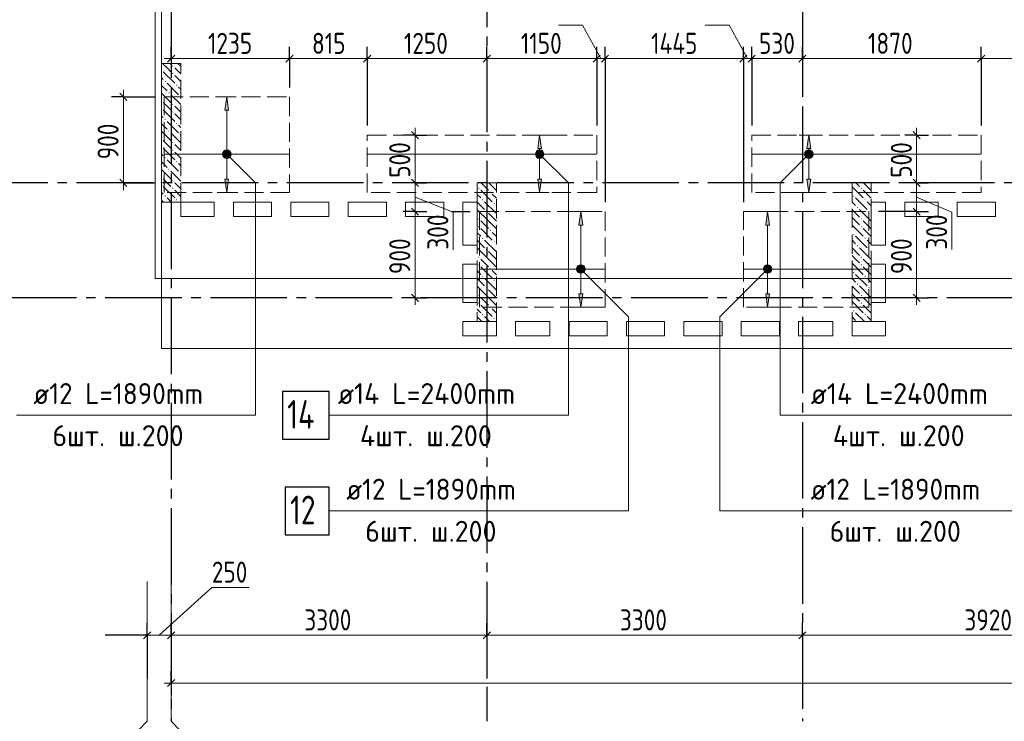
# Model space of a CAD drawing. Header units: millimetres. Extents: x 0 to 61017, y 0 to 42000.
# Tile 3 of 30: x 5616 to 15912, y 15970 to 23307. Entities that reach past the tile are written whole.
import ezdxf

# ---------------------------------------------------------------- set-up
doc = ezdxf.new("R2010")
doc.units = ezdxf.units.MM
doc.linetypes.add('______2', pattern=[270, 200, -70])
doc.linetypes.add('______5', pattern=[1100, 800, -100, 100, -100])
for name, color, linetype, lineweight in [('Standard', 7, 'Continuous', 25), ('ДОП Верх по Х', 7, 'Continuous', 25), ('ЖБ Пилон', 180, 'Continuous', 25), ('Оси', 40, '______5', 18), ('Позиционная метка номер позиции', 7, 'Continuous', 13), ('Примечания', 7, 'Continuous', 25), ('Размерная выноска', 7, 'Continuous', 13)]:
    doc.layers.add(name, color=color, linetype=linetype, lineweight=lineweight)
doc.layers.add('ЖБ Перекрытие верхний уровень', color=7, linetype='Continuous', lineweight=25, true_color=0xe0e0ff)
doc.styles.add('GOST 2.304-81', font='txt')
doc.styles.add('ISOCPEUR', font='txt')

msp = doc.modelspace()

# ---------------------------------------------------------------- hatches: boundary and pattern name
at = {"layer": 'ДОП Верх по Х', "linetype": 'Continuous', "lineweight": 13, "transparency": 33554687}
for points in [[(7801, 22360), (7781, 22500), (7761, 22360)], [(11073, 21960), (11053, 22100), (11033, 21960)], [(13887, 21960), (13867, 22100), (13847, 21960)], [(7749, 21919), (7813, 21919), (7800, 21932)], [(7749, 21919), (7800, 21932), (7762, 21932)], [(7762, 21932), (7800, 21932), (7781, 21938)], [(11021, 21919), (11086, 21919), (11072, 21932)], [(11021, 21919), (11072, 21932), (11035, 21932)], [(11035, 21932), (11072, 21932), (11053, 21938)], [(13834, 21919), (13899, 21919), (13885, 21932)], [(13834, 21919), (13885, 21932), (13848, 21932)], [(13848, 21932), (13885, 21932), (13867, 21938)], [(7743, 21900), (7818, 21900), (7813, 21919)], [(7743, 21900), (7813, 21919), (7749, 21919)], [(7749, 21881), (7818, 21900), (7743, 21900)], [(7749, 21881), (7813, 21881), (7818, 21900)], [(7762, 21868), (7813, 21881), (7749, 21881)], [(7762, 21868), (7800, 21868), (7813, 21881)], [(7800, 21868), (7762, 21868), (7781, 21862)], [(11016, 21900), (11091, 21900), (11086, 21919)], [(11016, 21900), (11086, 21919), (11021, 21919)], [(11021, 21881), (11091, 21900), (11016, 21900)], [(11021, 21881), (11086, 21881), (11091, 21900)], [(11035, 21868), (11086, 21881), (11021, 21881)], [(11035, 21868), (11072, 21868), (11086, 21881)], [(11072, 21868), (11035, 21868), (11053, 21862)], [(13829, 21900), (13904, 21900), (13899, 21919)], [(13829, 21900), (13899, 21919), (13834, 21919)], [(13834, 21881), (13904, 21900), (13829, 21900)], [(13834, 21881), (13899, 21881), (13904, 21900)], [(13848, 21868), (13899, 21881), (13834, 21881)], [(13848, 21868), (13885, 21868), (13899, 21881)], [(13885, 21868), (13848, 21868), (13867, 21862)], [(11503, 21160), (11483, 21300), (11463, 21160)], [(13457, 21160), (13437, 21300), (13417, 21160)], [(11445, 20700), (11520, 20700), (11515, 20719)], [(11445, 20700), (11515, 20719), (11451, 20719)], [(11451, 20681), (11520, 20700), (11445, 20700)], [(11451, 20719), (11515, 20719), (11502, 20732)], [(11451, 20719), (11502, 20732), (11464, 20732)], [(11451, 20681), (11515, 20681), (11520, 20700)], [(11464, 20732), (11502, 20732), (11483, 20738)], [(13400, 20700), (13475, 20700), (13469, 20719)], [(13400, 20700), (13469, 20719), (13405, 20719)], [(13405, 20681), (13475, 20700), (13400, 20700)], [(13405, 20719), (13469, 20719), (13456, 20732)], [(13405, 20719), (13456, 20732), (13418, 20732)], [(13405, 20681), (13469, 20681), (13475, 20700)], [(13418, 20732), (13456, 20732), (13437, 20738)], [(11464, 20668), (11515, 20681), (11451, 20681)], [(11464, 20668), (11502, 20668), (11515, 20681)], [(11502, 20668), (11464, 20668), (11483, 20662)], [(13418, 20668), (13469, 20681), (13405, 20681)], [(13418, 20668), (13456, 20668), (13469, 20681)], [(13456, 20668), (13418, 20668), (13437, 20662)]]:
    msp.add_hatch(color=7, dxfattribs=at).paths.add_polyline_path(points)
for points in [[(7801, 21640), (7781, 21500), (7761, 21640)], [(11073, 21640), (11053, 21500), (11033, 21640)], [(13887, 21640), (13867, 21500), (13847, 21640)], [(11503, 20440), (11483, 20300), (11463, 20440)], [(13457, 20440), (13437, 20300), (13417, 20440)]]:
    msp.add_hatch(color=7, dxfattribs=at).paths.add_polyline_path(points, flags=16)
at = {"layer": 'ЖБ Пилон', "linetype": 'Continuous', "lineweight": 18, "transparency": 33554687}
for points in [[(7100, 22787), (7103, 22783), (7100, 22780)], [(7210, 22823), (7217, 22830), (7223, 22823), (7217, 22817)], [(7130, 22663), (7137, 22670), (7143, 22663), (7137, 22657)], [(7210, 22743), (7217, 22750), (7223, 22743), (7217, 22737)], [(7170, 22543), (7177, 22550), (7183, 22543), (7177, 22537)], [(7250, 22623), (7257, 22630), (7263, 22623), (7257, 22617)], [(7100, 22467), (7103, 22463), (7100, 22460)], [(7290, 22503), (7297, 22510), (7300, 22507), (7300, 22500), (7297, 22497)], [(7100, 22387), (7103, 22383), (7100, 22380)], [(7210, 22423), (7217, 22430), (7223, 22423), (7217, 22417)], [(7210, 22343), (7217, 22350), (7223, 22343), (7217, 22337)], [(7130, 22263), (7137, 22270), (7143, 22263), (7137, 22257)], [(7170, 22143), (7177, 22150), (7183, 22143), (7177, 22137)], [(7250, 22223), (7257, 22230), (7263, 22223), (7257, 22217)], [(7100, 22067), (7103, 22063), (7100, 22060)], [(7290, 22103), (7297, 22110), (7300, 22107), (7300, 22100), (7297, 22097)], [(7100, 21987), (7103, 21983), (7100, 21980)], [(7210, 22023), (7217, 22030), (7223, 22023), (7217, 22017)], [(7210, 21943), (7217, 21950), (7223, 21943), (7217, 21937)], [(7130, 21863), (7137, 21870), (7143, 21863), (7137, 21857)], [(7250, 21823), (7257, 21830), (7263, 21823), (7257, 21817)], [(7170, 21743), (7177, 21750), (7183, 21743), (7177, 21737)], [(7100, 21667), (7103, 21663), (7100, 21660)], [(7210, 21623), (7217, 21630), (7223, 21623), (7217, 21617)], [(7290, 21703), (7297, 21710), (7300, 21707), (7300, 21700), (7297, 21697)], [(7100, 21587), (7103, 21583), (7100, 21580)], [(7210, 21543), (7217, 21550), (7223, 21543), (7217, 21537)], [(10410, 21543), (10417, 21550), (10423, 21543), (10417, 21537)], [(14410, 21543), (14417, 21550), (14423, 21543), (14417, 21537)], [(7130, 21463), (7137, 21470), (7143, 21463), (7137, 21457)], [(7250, 21423), (7257, 21430), (7263, 21423), (7257, 21417)], [(10450, 21423), (10457, 21430), (10463, 21423), (10457, 21417)], [(10530, 21503), (10537, 21510), (10543, 21503), (10537, 21497)], [(14330, 21463), (14337, 21470), (14343, 21463), (14337, 21457)], [(14450, 21423), (14457, 21430), (14463, 21423), (14457, 21417)], [(10570, 21383), (10577, 21390), (10583, 21383), (10577, 21377)], [(14370, 21343), (14377, 21350), (14383, 21343), (14377, 21337)], [(10410, 21223), (10417, 21230), (10423, 21223), (10417, 21217)], [(10490, 21303), (10497, 21310), (10503, 21303), (10497, 21297)], [(14410, 21223), (14417, 21230), (14423, 21223), (14417, 21217)], [(14490, 21303), (14497, 21310), (14503, 21303), (14497, 21297)], [(10410, 21143), (10417, 21150), (10423, 21143), (10417, 21137)], [(10530, 21103), (10537, 21110), (10543, 21103), (10537, 21097)], [(14410, 21143), (14417, 21150), (14423, 21143), (14417, 21137)], [(10450, 21023), (10457, 21030), (10463, 21023), (10457, 21017)], [(14330, 21063), (14337, 21070), (14343, 21063), (14337, 21057)], [(14450, 21023), (14457, 21030), (14463, 21023), (14457, 21017)], [(10490, 20903), (10497, 20910), (10503, 20903), (10497, 20897)], [(10570, 20983), (10577, 20990), (10583, 20983), (10577, 20977)], [(14370, 20943), (14377, 20950), (14383, 20943), (14377, 20937)], [(14490, 20903), (14497, 20910), (14503, 20903), (14497, 20897)], [(10410, 20823), (10417, 20830), (10423, 20823), (10417, 20817)], [(14410, 20823), (14417, 20830), (14423, 20823), (14417, 20817)], [(10410, 20743), (10417, 20750), (10423, 20743), (10417, 20737)], [(10530, 20703), (10537, 20710), (10543, 20703), (10537, 20697)], [(14410, 20743), (14417, 20750), (14423, 20743), (14417, 20737)], [(10450, 20623), (10457, 20630), (10463, 20623), (10457, 20617)], [(14330, 20663), (14337, 20670), (14343, 20663), (14337, 20657)], [(14450, 20623), (14457, 20630), (14463, 20623), (14457, 20617)], [(10490, 20503), (10497, 20510), (10503, 20503), (10497, 20497)], [(10570, 20583), (10577, 20590), (10583, 20583), (10577, 20577)], [(14370, 20543), (14377, 20550), (14383, 20543), (14377, 20537)], [(14490, 20503), (14497, 20510), (14503, 20503), (14497, 20497)], [(10410, 20423), (10417, 20430), (10423, 20423), (10417, 20417)], [(14410, 20423), (14417, 20430), (14423, 20423), (14417, 20417)], [(10410, 20343), (10417, 20350), (10423, 20343), (10417, 20337)], [(10530, 20303), (10537, 20310), (10543, 20303), (10537, 20297)], [(14410, 20343), (14417, 20350), (14423, 20343), (14417, 20337)], [(10450, 20223), (10457, 20230), (10463, 20223), (10457, 20217)], [(10570, 20183), (10577, 20190), (10583, 20183), (10577, 20177)], [(14330, 20263), (14337, 20270), (14343, 20263), (14337, 20257)], [(14450, 20223), (14457, 20230), (14463, 20223), (14457, 20217)]]:
    msp.add_hatch(color=7, dxfattribs=at).paths.add_polyline_path(points, flags=16)
at = {"layer": 'Позиционная метка номер позиции', "linetype": 'Continuous', "lineweight": 13, "transparency": 33554687}
for points in [[(7738, 21911), (7770, 21943), (7749, 21932)], [(7770, 21943), (7738, 21911), (7738, 21889)], [(7770, 21943), (7738, 21889), (7792, 21943)], [(7792, 21943), (7738, 21889), (7749, 21868)], [(7792, 21943), (7749, 21868), (7813, 21932)], [(7813, 21932), (7749, 21868), (7770, 21857)], [(7813, 21932), (7770, 21857), (7824, 21911)], [(11010, 21911), (11042, 21943), (11022, 21932)], [(11042, 21943), (11010, 21911), (11010, 21889)], [(11042, 21943), (11010, 21889), (11065, 21943)], [(11065, 21943), (11010, 21889), (11022, 21868)], [(11065, 21943), (11022, 21868), (11085, 21932)], [(11085, 21932), (11022, 21868), (11042, 21857)], [(11085, 21932), (11042, 21857), (11097, 21911)], [(13898, 21868), (13835, 21932), (13823, 21911)], [(13910, 21889), (13855, 21943), (13835, 21932)], [(13910, 21889), (13835, 21932), (13898, 21868)], [(13910, 21911), (13878, 21943), (13855, 21943)], [(13910, 21911), (13855, 21943), (13910, 21889)], [(13878, 21943), (13910, 21911), (13898, 21932)], [(7824, 21911), (7770, 21857), (7792, 21857)], [(7824, 21911), (7792, 21857), (7824, 21889)], [(7824, 21889), (7792, 21857), (7813, 21868)], [(11097, 21911), (11042, 21857), (11065, 21857)], [(11097, 21911), (11065, 21857), (11097, 21889)], [(11097, 21889), (11065, 21857), (11085, 21868)], [(13898, 21868), (13823, 21911), (13878, 21857)], [(13878, 21857), (13823, 21911), (13823, 21889)], [(13878, 21857), (13823, 21889), (13855, 21857)], [(13855, 21857), (13823, 21889), (13835, 21868)], [(11439, 20711), (11471, 20743), (11451, 20732)], [(11471, 20743), (11439, 20711), (11439, 20689)], [(11471, 20743), (11439, 20689), (11494, 20743)], [(11494, 20743), (11439, 20689), (11451, 20668)], [(11494, 20743), (11451, 20668), (11515, 20732)], [(11515, 20732), (11451, 20668), (11471, 20657)], [(11515, 20732), (11471, 20657), (11526, 20711)], [(11526, 20711), (11471, 20657), (11494, 20657)], [(11526, 20711), (11494, 20657), (11526, 20689)], [(13469, 20668), (13405, 20732), (13394, 20711)], [(13469, 20668), (13394, 20711), (13449, 20657)], [(13449, 20657), (13394, 20711), (13394, 20689)], [(13481, 20689), (13426, 20743), (13405, 20732)], [(13481, 20689), (13405, 20732), (13469, 20668)], [(13481, 20711), (13449, 20743), (13426, 20743)], [(13481, 20711), (13426, 20743), (13481, 20689)], [(13449, 20743), (13481, 20711), (13469, 20732)], [(11526, 20689), (11494, 20657), (11515, 20668)], [(13449, 20657), (13394, 20689), (13426, 20657)], [(13426, 20657), (13394, 20689), (13405, 20668)]]:
    msp.add_hatch(color=7, dxfattribs=at).paths.add_polyline_path(points)

# ---------------------------------------------------------------- linework, layer by layer
at = {"layer": 'Standard', "color": 7, "linetype": 'Continuous', "lineweight": 13, "transparency": 33554687}
for p, q in [((11500, 23250), (11250, 23250)), ((11693, 22900), (11500, 23250)), ((13033, 23250), (12783, 23250)), ((13226, 22900), (13033, 23250)), ((7200, 22900), (7125, 22900)), ((7200, 22900), (8437, 22900)), ((8437, 22900), (9250, 22900)), ((9250, 22900), (10500, 22900)), ((10500, 22900), (11650, 22900)), ((11650, 22900), (11737, 22900)), ((11737, 22900), (13183, 22900)), ((13183, 22900), (13270, 22900)), ((13270, 22900), (13800, 22900)), ((13800, 22900), (15670, 22900)), ((15670, 22900), (16520, 22900)), ((6700, 22500), (6700, 22575)), ((9750, 22100), (9750, 22175)), ((14995, 22100), (14995, 22175)), ((9750, 22100), (9750, 21600)), ((14995, 22100), (14995, 21600)), ((6700, 21600), (6700, 21525)), ((9750, 21450), (10148, 21293)), ((14995, 21450), (15364, 21294)), ((9750, 21300), (9750, 20400)), ((10148, 21293), (10148, 20902)), ((14995, 21300), (14995, 20400)), ((15364, 21294), (15364, 20903)), ((9750, 20400), (9750, 20325)), ((14995, 20400), (14995, 20325)), ((6950, 15970), (6950, 17432)), ((7200, 15970), (7200, 17432)), ((7075, 16870), (7625, 17370)), ((7625, 17370), (8016, 17370)), ((6950, 16870), (6875, 16870)), ((6950, 16870), (7200, 16870)), ((7200, 16870), (10500, 16870)), ((10500, 16870), (13800, 16870)), ((13800, 16870), (17720, 16870)), ((7200, 16370), (7125, 16370)), ((49280, 16370), (7200, 16370)), ((6950, 15970), (6862, 15882)), ((7200, 15970), (7288, 15882))]:
    msp.add_line(p, q, dxfattribs=at)
at = {"layer": 'Standard', "color": 251, "linetype": 'Continuous', "lineweight": -3, "true_color": 0x656565, "transparency": 33554687}
for p, q in [((7200, 22900), (7200, 23025)), ((8437, 22900), (8437, 23025)), ((9250, 22900), (9250, 23025)), ((10500, 22900), (10500, 23025)), ((11650, 22900), (11650, 23025)), ((11737, 22900), (11737, 23025)), ((13183, 22900), (13183, 23025)), ((13270, 22900), (13270, 23025)), ((13800, 22900), (13800, 23025)), ((15670, 22900), (15670, 23025)), ((7200, 22900), (7200, 22775)), ((7200, 22900), (7200, 22900)), ((8437, 22900), (8437, 22775)), ((8437, 22900), (8437, 22600)), ((9250, 22900), (9250, 22775)), ((9250, 22900), (9250, 22200)), ((10500, 22900), (10500, 22775)), ((10500, 22900), (10500, 22570)), ((11650, 22900), (11650, 22775)), ((11650, 22900), (11650, 22200)), ((11737, 22900), (11737, 22775)), ((11737, 22900), (11737, 21400)), ((13183, 22900), (13183, 22775)), ((13183, 22900), (13183, 21400)), ((13270, 22900), (13270, 22775)), ((13270, 22900), (13270, 22200)), ((13800, 22900), (13800, 22775)), ((13800, 22900), (13800, 22557)), ((15670, 22900), (15670, 22775)), ((15670, 22900), (15670, 22200)), ((6700, 22500), (6575, 22500)), ((6700, 22500), (6825, 22500)), ((6700, 22500), (7025, 22500)), ((9750, 22100), (9625, 22100)), ((9750, 22100), (9875, 22100)), ((9750, 22100), (9750, 22100)), ((14995, 22100), (14870, 22100)), ((14995, 22100), (15120, 22100)), ((14995, 22100), (14995, 22100)), ((6700, 21600), (6575, 21600)), ((6700, 21600), (6825, 21600)), ((6700, 21600), (7025, 21600)), ((9750, 21600), (9625, 21600)), ((9750, 21600), (9875, 21600)), ((9750, 21600), (9750, 21600)), ((14995, 21600), (14870, 21600)), ((14995, 21600), (15120, 21600)), ((14995, 21600), (14995, 21600)), ((9750, 21300), (9625, 21300)), ((9750, 21300), (9875, 21300)), ((9750, 21300), (9846, 21300)), ((10131, 21300), (10325, 21300)), ((14995, 21300), (14870, 21300)), ((14995, 21300), (15120, 21300)), ((9750, 20400), (9625, 20400)), ((9750, 20400), (9875, 20400)), ((9750, 20400), (9750, 20400)), ((14995, 20400), (14870, 20400)), ((14995, 20400), (15120, 20400)), ((14995, 20400), (14995, 20400)), ((6950, 16870), (6950, 16995)), ((7200, 16870), (7200, 16995)), ((10500, 16870), (10500, 16995)), ((13800, 16870), (13800, 16995)), ((6950, 16870), (6950, 16745)), ((6950, 16870), (6950, 16418)), ((7200, 16870), (7200, 16745)), ((7200, 16870), (7200, 16418)), ((10500, 16870), (10500, 16745)), ((10500, 16870), (10500, 16418)), ((13800, 16870), (13800, 16745)), ((13800, 16870), (13800, 16418)), ((7200, 16370), (7200, 16495)), ((7200, 16370), (7200, 16245)), ((7200, 16370), (7200, 16370))]:
    msp.add_line(p, q, dxfattribs=at)
at = {"layer": 'Standard', "color": 7, "linetype": 'Continuous', "lineweight": 25, "transparency": 33554687}
for p, q in [((7162, 22862), (7238, 22938)), ((8399, 22862), (8474, 22938)), ((9212, 22862), (9287, 22938)), ((10462, 22862), (10538, 22938)), ((11612, 22862), (11687, 22938)), ((11699, 22862), (11774, 22938)), ((13145, 22862), (13220, 22938)), ((13233, 22862), (13307, 22938)), ((13762, 22862), (13838, 22938)), ((15633, 22862), (15707, 22938)), ((6662, 22538), (6738, 22462)), ((9712, 22138), (9787, 22062)), ((14957, 22138), (15033, 22062)), ((6662, 21638), (6738, 21562)), ((9712, 21638), (9787, 21562)), ((14957, 21638), (15033, 21562)), ((9712, 21338), (9787, 21262)), ((14957, 21338), (15033, 21262)), ((9712, 20438), (9787, 20362)), ((14957, 20438), (15033, 20362)), ((6912, 16833), (6987, 16907)), ((7162, 16833), (7238, 16907)), ((10462, 16833), (10538, 16907)), ((13762, 16833), (13838, 16907)), ((7238, 16407), (7162, 16333))]:
    msp.add_line(p, q, dxfattribs=at)
at = {"layer": 'Standard', "color": 254, "linetype": 'Continuous', "lineweight": 18, "true_color": 0xc4c4ff, "transparency": 33554687}
msp.add_lwpolyline([(7031, 20600), (49449, 20600), (49449, 38400), (7031, 38400), (7031, 20600)], dxfattribs=at)
at = {"layer": 'Standard', "color": 7, "linetype": 'Continuous', "lineweight": 13, "transparency": 33554687}
for points in [[(6700, 22500), (6700, 21752), (6700, 21752), (6700, 21600)], [(9750, 21600), (9750, 21561), (9750, 21561), (9750, 21471), (9750, 21471), (9750, 21300)], [(14995, 21600), (14995, 21562), (14995, 21562), (14995, 21465), (14995, 21465), (14995, 21300)]]:
    msp.add_lwpolyline(points, dxfattribs=at)
at = {"layer": 'Standard', "color": 251, "linetype": 'Continuous', "lineweight": -3, "true_color": 0x656565, "transparency": 33554687}
msp.add_lwpolyline([(14995, 21300), (14978, 21300), (14978, 21300), (14595, 21300)], dxfattribs=at)
at = {"layer": 'ДОП Верх по Х', "color": 251, "linetype": 'Continuous', "lineweight": 13, "true_color": 0x494949, "transparency": 33554687}
for p, q in [((7781, 22500), (7681, 22500)), ((7781, 22500), (7761, 22360)), ((7801, 22360), (7781, 22500)), ((7781, 22500), (7881, 22500)), ((7781, 22500), (7781, 22500)), ((7761, 22360), (7801, 22360)), ((7781, 21930), (7781, 22360)), ((11053, 22100), (10953, 22100)), ((11053, 22100), (11033, 21960)), ((11073, 21960), (11053, 22100)), ((11053, 22100), (11153, 22100)), ((11053, 22100), (11053, 22100)), ((13867, 22100), (13767, 22100)), ((13867, 22100), (13847, 21960)), ((13887, 21960), (13867, 22100)), ((13867, 22100), (13967, 22100)), ((13867, 22100), (13867, 22100)), ((11033, 21960), (11073, 21960)), ((11053, 21930), (11053, 21960)), ((13847, 21960), (13887, 21960)), ((13867, 21930), (13867, 21960)), ((7743, 21900), (7743, 21900)), ((7781, 21640), (7781, 21870)), ((7818, 21900), (7818, 21900)), ((11016, 21900), (11016, 21900)), ((11053, 21640), (11053, 21870)), ((11091, 21900), (11091, 21900)), ((13829, 21900), (13829, 21900)), ((13867, 21640), (13867, 21870)), ((13904, 21900), (13904, 21900)), ((7781, 21500), (7761, 21640)), ((7761, 21640), (7801, 21640)), ((7801, 21640), (7781, 21500)), ((11053, 21500), (11033, 21640)), ((11033, 21640), (11073, 21640)), ((11073, 21640), (11053, 21500)), ((13867, 21500), (13847, 21640)), ((13847, 21640), (13887, 21640)), ((13887, 21640), (13867, 21500)), ((7781, 21500), (7681, 21500)), ((7781, 21500), (7881, 21500)), ((7781, 21500), (7781, 21500)), ((11053, 21500), (10953, 21500)), ((11053, 21500), (11153, 21500)), ((11053, 21500), (11053, 21500)), ((13867, 21500), (13767, 21500)), ((13867, 21500), (13967, 21500)), ((13867, 21500), (13867, 21500)), ((11483, 21300), (11383, 21300)), ((11483, 21300), (11463, 21160)), ((11503, 21160), (11483, 21300)), ((11483, 21300), (11583, 21300)), ((11483, 21300), (11483, 21300)), ((13437, 21300), (13337, 21300)), ((13437, 21300), (13417, 21160)), ((13457, 21160), (13437, 21300)), ((13437, 21300), (13537, 21300)), ((13437, 21300), (13437, 21300)), ((11463, 21160), (11503, 21160)), ((11483, 20730), (11483, 21160)), ((13417, 21160), (13457, 21160)), ((13437, 20730), (13437, 21160)), ((11445, 20700), (11445, 20700)), ((11520, 20700), (11520, 20700)), ((13400, 20700), (13400, 20700)), ((13475, 20700), (13475, 20700)), ((11483, 20440), (11483, 20670)), ((13437, 20440), (13437, 20670)), ((11483, 20300), (11463, 20440)), ((11463, 20440), (11503, 20440)), ((11503, 20440), (11483, 20300)), ((13437, 20300), (13417, 20440)), ((13417, 20440), (13457, 20440)), ((13457, 20440), (13437, 20300)), ((11483, 20300), (11383, 20300)), ((11483, 20300), (11583, 20300)), ((11483, 20300), (11483, 20300)), ((13437, 20300), (13337, 20300)), ((13437, 20300), (13537, 20300)), ((13437, 20300), (13437, 20300))]:
    msp.add_line(p, q, dxfattribs=at)
at = {"layer": 'ДОП Верх по Х', "color": 7, "linetype": 'Continuous', "lineweight": 18, "transparency": 33554687}
for p, q in [((8431, 21900), (7131, 21900)), ((11643, 21900), (9257, 21900)), ((13277, 21900), (15663, 21900)), ((11731, 20700), (10431, 20700)), ((13189, 20700), (14489, 20700))]:
    msp.add_line(p, q, dxfattribs=at)
at = {"layer": 'ДОП Верх по Х', "color": 7, "linetype": 'Continuous', "lineweight": 13, "transparency": 33554687}
for p, q in [((5739, 19170), (7781, 19170)), ((8923, 19170), (11053, 19170)), ((13867, 19170), (15997, 19170)), ((9011, 18170), (11053, 18170)), ((13867, 18170), (15909, 18170))]:
    msp.add_line(p, q, dxfattribs=at)
at = {"layer": 'ДОП Верх по Х', "color": 7, "linetype": 'Continuous', "lineweight": 25, "transparency": 33554687}
for points in [[(8363, 18920), (8853, 18920), (8853, 19420), (8363, 19420), (8363, 18920)], [(8393, 17920), (8853, 17920), (8853, 18420), (8393, 18420), (8393, 17920)]]:
    msp.add_lwpolyline(points, dxfattribs=at)
at = {"layer": 'ДОП Верх по Х', "color": 251, "linetype": 'Continuous', "lineweight": 13, "true_color": 0x494949, "transparency": 33554687}
for centre in [(7781, 21900), (11053, 21900), (13867, 21900), (11483, 20700), (13437, 20700)]:
    msp.add_circle(centre, 37.5, dxfattribs=at)
at = {"layer": 'ЖБ Перекрытие верхний уровень', "color": 7, "linetype": 'Continuous', "lineweight": 18, "transparency": 33554687}
for p, q in [((7100, 34500), (7100, 19870)), ((7300, 21250), (7300, 21400)), ((7300, 21400), (7650, 21400)), ((7650, 21400), (7650, 21250)), ((7850, 21250), (7850, 21400)), ((7850, 21400), (8250, 21400)), ((8250, 21400), (8250, 21250)), ((8450, 21400), (8850, 21400)), ((8450, 21250), (8450, 21400)), ((8850, 21400), (8850, 21250)), ((9050, 21250), (9050, 21400)), ((9050, 21400), (9450, 21400)), ((9450, 21400), (9450, 21250)), ((9650, 21250), (9650, 21400)), ((9650, 21400), (10050, 21400)), ((10050, 21400), (10050, 21250)), ((10250, 20950), (10250, 21400)), ((10250, 21400), (10400, 21400)), ((10400, 21400), (10400, 20950)), ((14520, 20950), (14520, 21400)), ((14520, 21400), (14670, 21400)), ((14670, 21400), (14670, 20950)), ((14870, 21400), (15220, 21400)), ((14870, 21250), (14870, 21400)), ((15220, 21400), (15220, 21250)), ((15420, 21250), (15420, 21400)), ((15420, 21400), (15820, 21400)), ((15820, 21400), (15820, 21250)), ((7650, 21250), (7300, 21250)), ((8250, 21250), (7850, 21250)), ((8850, 21250), (8450, 21250)), ((9450, 21250), (9050, 21250)), ((10050, 21250), (9650, 21250)), ((15220, 21250), (14870, 21250)), ((15820, 21250), (15420, 21250)), ((10400, 20950), (10250, 20950)), ((14670, 20950), (14520, 20950)), ((10250, 20350), (10250, 20750)), ((10250, 20750), (10400, 20750)), ((10400, 20750), (10400, 20350)), ((14520, 20350), (14520, 20750)), ((14520, 20750), (14670, 20750)), ((14670, 20750), (14670, 20350)), ((10400, 20350), (10250, 20350)), ((14670, 20350), (14520, 20350)), ((10250, 20000), (10250, 20150)), ((10250, 20150), (10600, 20150)), ((10600, 20150), (10600, 20000)), ((10800, 20150), (11160, 20150)), ((10800, 20000), (10800, 20150)), ((11160, 20150), (11160, 20000)), ((11360, 20000), (11360, 20150)), ((11360, 20150), (11760, 20150)), ((11760, 20150), (11760, 20000)), ((11960, 20000), (11960, 20150)), ((11960, 20150), (12360, 20150)), ((12360, 20150), (12360, 20000)), ((12560, 20000), (12560, 20150)), ((12560, 20150), (12960, 20150)), ((12960, 20150), (12960, 20000)), ((13160, 20000), (13160, 20150)), ((13160, 20150), (13560, 20150)), ((13560, 20150), (13560, 20000)), ((13760, 20000), (13760, 20150)), ((13760, 20150), (14120, 20150)), ((14120, 20150), (14120, 20000)), ((14320, 20000), (14320, 20150)), ((14320, 20150), (14670, 20150)), ((14670, 20150), (14670, 20000)), ((10600, 20000), (10250, 20000)), ((11160, 20000), (10800, 20000)), ((11760, 20000), (11360, 20000)), ((12360, 20000), (11960, 20000)), ((12960, 20000), (12560, 20000)), ((13560, 20000), (13160, 20000)), ((14120, 20000), (13760, 20000)), ((14670, 20000), (14320, 20000)), ((7100, 19870), (28240, 19870))]:
    msp.add_line(p, q, dxfattribs=at)
at = {"layer": 'ЖБ Пилон', "color": 253, "linetype": '______2', "lineweight": 13, "true_color": 0xa0a0a0, "transparency": 33554687}
for p, q in [((7100, 22850), (7100, 21400)), ((7300, 22850), (7100, 22850)), ((7300, 21400), (7300, 22850)), ((10400, 21600), (10400, 20150)), ((10600, 21600), (10400, 21600)), ((10600, 20150), (10600, 21600)), ((14320, 21600), (14320, 20150)), ((14520, 21600), (14320, 21600)), ((14520, 20150), (14520, 21600)), ((7100, 21400), (7300, 21400)), ((10400, 20150), (10600, 20150)), ((14320, 20150), (14520, 20150))]:
    msp.add_line(p, q, dxfattribs=at)
at = {"layer": 'ЖБ Пилон', "color": 9, "linetype": 'Continuous', "lineweight": 18, "true_color": 0xc7c7c7, "transparency": 33554687}
for p, q in [((7157, 22803), (7117, 22843)), ((7117, 22763), (7237, 22643)), ((7197, 22763), (7157, 22803)), ((7190, 22850), (7197, 22843)), ((7237, 22803), (7300, 22740)), ((7300, 22820), (7270, 22850)), ((7100, 22700), (7117, 22683)), ((7237, 22723), (7300, 22660)), ((7100, 22620), (7157, 22563)), ((7157, 22643), (7277, 22523)), ((7300, 22580), (7277, 22603)), ((7100, 22540), (7197, 22443)), ((7300, 22420), (7197, 22523)), ((7157, 22403), (7117, 22443)), ((7117, 22363), (7237, 22243)), ((7197, 22363), (7157, 22403)), ((7237, 22403), (7300, 22340)), ((7100, 22300), (7117, 22283)), ((7157, 22243), (7277, 22123)), ((7237, 22323), (7300, 22260)), ((7100, 22220), (7157, 22163)), ((7100, 22140), (7197, 22043)), ((7300, 22180), (7277, 22203)), ((7157, 22003), (7117, 22043)), ((7300, 22020), (7197, 22123)), ((7117, 21963), (7237, 21843)), ((7197, 21963), (7157, 22003)), ((7237, 22003), (7300, 21940)), ((7100, 21900), (7117, 21883)), ((7157, 21843), (7277, 21723)), ((7237, 21923), (7300, 21860)), ((7100, 21820), (7157, 21763)), ((7100, 21740), (7197, 21643)), ((7300, 21780), (7277, 21803)), ((7157, 21603), (7117, 21643)), ((7300, 21620), (7197, 21723)), ((7117, 21563), (7237, 21443)), ((7197, 21563), (7157, 21603)), ((7237, 21603), (7300, 21540)), ((7237, 21523), (7300, 21460)), ((10437, 21523), (10557, 21403)), ((10440, 21600), (10517, 21523)), ((10520, 21600), (10597, 21523)), ((14320, 21560), (14437, 21443)), ((14397, 21563), (14360, 21600)), ((14437, 21523), (14520, 21440)), ((14440, 21600), (14517, 21523)), ((7100, 21500), (7117, 21483)), ((7100, 21420), (7120, 21400)), ((7157, 21443), (7200, 21400)), ((10400, 21480), (10437, 21443)), ((10597, 21443), (10557, 21483)), ((10600, 21440), (10597, 21443)), ((14357, 21443), (14477, 21323)), ((7280, 21400), (7277, 21403)), ((10400, 21400), (10477, 21323)), ((10517, 21203), (10400, 21320)), ((10597, 21283), (10477, 21403)), ((10597, 21363), (10600, 21360)), ((14320, 21400), (14357, 21363)), ((14320, 21320), (14397, 21243)), ((14517, 21203), (14397, 21323)), ((14520, 21360), (14477, 21403)), ((10517, 21283), (10597, 21203)), ((10597, 21283), (10600, 21280)), ((14357, 21203), (14320, 21240)), ((14517, 21283), (14520, 21280)), ((10437, 21203), (10517, 21123)), ((10437, 21123), (10557, 21003)), ((10517, 21203), (10597, 21123)), ((10597, 21203), (10600, 21200)), ((14320, 21160), (14437, 21043)), ((14397, 21163), (14357, 21203)), ((14437, 21203), (14517, 21123)), ((14437, 21123), (14520, 21040)), ((14517, 21203), (14520, 21200)), ((10400, 21080), (10437, 21043)), ((10597, 20883), (10477, 21003)), ((10597, 21043), (10557, 21083)), ((10600, 21040), (10597, 21043)), ((14357, 21043), (14477, 20923)), ((14520, 20960), (14477, 21003)), ((10400, 21000), (10477, 20923)), ((10517, 20803), (10400, 20920)), ((10597, 20963), (10600, 20960)), ((14320, 21000), (14357, 20963)), ((14320, 20920), (14397, 20843)), ((14517, 20803), (14397, 20923)), ((10437, 20803), (10517, 20723)), ((10517, 20883), (10597, 20803)), ((10517, 20803), (10597, 20723)), ((10597, 20883), (10600, 20880)), ((10597, 20803), (10600, 20800)), ((14357, 20803), (14320, 20840)), ((14397, 20763), (14357, 20803)), ((14437, 20803), (14517, 20723)), ((14517, 20883), (14520, 20880)), ((14517, 20803), (14520, 20800)), ((10437, 20723), (10557, 20603)), ((14320, 20760), (14437, 20643)), ((14437, 20723), (14520, 20640)), ((10400, 20680), (10437, 20643)), ((10400, 20600), (10477, 20523)), ((10597, 20483), (10477, 20603)), ((10597, 20643), (10557, 20683)), ((10600, 20640), (10597, 20643)), ((14320, 20600), (14357, 20563)), ((14357, 20643), (14477, 20523)), ((14520, 20560), (14477, 20603)), ((10517, 20403), (10400, 20520)), ((10597, 20563), (10600, 20560)), ((14320, 20520), (14397, 20443)), ((14517, 20403), (14397, 20523)), ((10437, 20403), (10517, 20323)), ((10517, 20483), (10597, 20403)), ((10517, 20403), (10597, 20323)), ((10597, 20483), (10600, 20480)), ((10597, 20403), (10600, 20400)), ((14357, 20403), (14320, 20440)), ((14397, 20363), (14357, 20403)), ((14437, 20403), (14517, 20323)), ((14517, 20483), (14520, 20480)), ((14517, 20403), (14520, 20400)), ((10437, 20323), (10557, 20203)), ((10597, 20243), (10557, 20283)), ((14320, 20360), (14437, 20243)), ((14437, 20323), (14520, 20240)), ((10400, 20280), (10437, 20243)), ((10400, 20200), (10450, 20150)), ((10530, 20150), (10477, 20203)), ((10600, 20240), (10597, 20243)), ((14320, 20200), (14357, 20163)), ((14357, 20243), (14450, 20150)), ((14520, 20160), (14477, 20203)), ((10597, 20163), (10600, 20160))]:
    msp.add_line(p, q, dxfattribs=at)
at = {"layer": 'Оси', "color": 8, "linetype": '______5', "lineweight": -3, "transparency": 33554687}
for p, q in [((13800, 40000), (13800, 15970)), ((7200, 35800), (7200, 15970)), ((10500, 35030), (10500, 15970)), ((49910, 21600), (3600, 21600)), ((50210, 20400), (3600, 20400)), ((10574, 16456), (10574, 16456))]:
    msp.add_line(p, q, dxfattribs=at)
at = {"layer": 'Позиционная метка номер позиции', "color": 7, "linetype": 'Continuous', "lineweight": 13, "transparency": 33554687}
for p, q in [((7749, 21932), (7749, 21932)), ((7813, 21932), (7813, 21932)), ((11022, 21932), (11022, 21932)), ((11085, 21932), (11085, 21932)), ((13835, 21932), (13835, 21932)), ((13898, 21932), (13898, 21932)), ((7749, 21868), (7749, 21868)), ((7813, 21868), (7813, 21868)), ((11022, 21868), (11022, 21868)), ((11085, 21868), (11085, 21868)), ((13835, 21868), (13835, 21868)), ((13898, 21868), (13898, 21868)), ((11451, 20732), (11451, 20732)), ((11515, 20732), (11515, 20732)), ((13405, 20732), (13405, 20732)), ((13469, 20732), (13469, 20732)), ((11451, 20668), (11451, 20668)), ((11515, 20668), (11515, 20668)), ((13405, 20668), (13405, 20668)), ((13469, 20668), (13469, 20668))]:
    msp.add_line(p, q, dxfattribs=at)
for points in [[(7781, 21900), (8081, 21600), (8081, 19170), (5581, 19170)], [(11053, 21900), (11353, 21600), (11353, 19170), (8853, 19170)], [(13867, 21900), (13567, 21600), (13567, 19170), (16067, 19170)], [(11483, 20700), (11983, 20200), (11983, 18170), (8853, 18170)], [(13437, 20700), (12937, 20200), (12937, 18170), (16067, 18170)]]:
    msp.add_lwpolyline(points, dxfattribs=at)
for centre in [(7781, 21900), (11053, 21900), (13867, 21900), (11483, 20700), (13437, 20700)]:
    msp.add_circle(centre, 45, dxfattribs=at)
at = {"layer": 'Примечания', "color": 7, "linetype": '______2', "lineweight": 18, "transparency": 33554687}
for p, q in [((7125, 22500), (8437, 22500)), ((7125, 21500), (7125, 22500)), ((8437, 22500), (8437, 21500)), ((9250, 22100), (11650, 22100)), ((9250, 21500), (9250, 22100)), ((11650, 22100), (11650, 21500)), ((13270, 22100), (15670, 22100)), ((13270, 21500), (13270, 22100)), ((15670, 22100), (15670, 21500)), ((8437, 21500), (7125, 21500)), ((11650, 21500), (9250, 21500)), ((15670, 21500), (13270, 21500)), ((10425, 21300), (11737, 21300)), ((10425, 20300), (10425, 21300)), ((11737, 21300), (11737, 20300)), ((13183, 21300), (14495, 21300)), ((13183, 20300), (13183, 21300)), ((14495, 21300), (14495, 20300)), ((11737, 20300), (10425, 20300)), ((14495, 20300), (13183, 20300))]:
    msp.add_line(p, q, dxfattribs=at)
at = {"layer": 'Размерная выноска', "color": 7, "linetype": 'Continuous', "lineweight": 25, "transparency": 33554687}
msp.add_line((6950, 16870), (6510, 16870), dxfattribs=at)

# ---------------------------------------------------------------- texts
at = {"layer": 'Standard', "color": 7, "linetype": 'Continuous', "lineweight": 25, "transparency": 33554687, "char_height": 220, "attachment_point": 7, "style": 'GOST 2.304-81'}
for s, insert, width in [('1235', (7584, 22950), 594.59), ('815', (8672, 22950), 469.51), ('1250', (9633, 22950), 610.16), ('1150', (10856, 22950), 563.27), ('1445', (12218, 22950), 610.17), ('530', (13347, 22950), 500.83), ('1870', (14485, 22950), 625.74), ('250', (7625, 17420), 516.4), ('3300', (8592, 16920), 641.46), ('3300', (11892, 16920), 641.46), ('3920', (15494, 16920), 657.06)]:
    msp.add_mtext(s, dxfattribs=dict(at, insert=insert, width=width))
at = {"layer": 'Standard', "color": 7, "linetype": 'Continuous', "lineweight": 25, "transparency": 33554687, "char_height": 220, "attachment_point": 7, "rotation": 90, "style": 'GOST 2.304-81'}
for s, insert, width in [('900', (6650, 21847), 531.97), ('500', (9700, 21654), 516.4), ('500', (14945, 21654), 516.4), ('300', (10098, 20902), 516.4), ('300', (15314, 20903), 516.4), ('900', (9700, 20647), 531.97), ('900', (14945, 20647), 531.97)]:
    msp.add_mtext(s, dxfattribs=dict(at, insert=insert, width=width))
at = {"layer": 'ДОП Верх по Х', "color": 7, "linetype": 'Continuous', "lineweight": 13, "transparency": 33554687, "attachment_point": 7, "style": 'ISOCPEUR'}
for s, insert, char_height, width in [('\\W0.94;ø12 L=1890mm ', (5759, 19287), 220, 2104.38), ('\\W0.96;ø14 L=2400mm ', (8943, 19287), 220, 2194.71), ('\\W0.96;ø14 L=2400mm ', (13887, 19287), 220, 2194.7), ('\\W0.76;14', (8413, 19030), 300, 504.56), ('\\W0.97;6шт. ш.200 ', (5957, 18847), 220, 1712.33), ('\\W0.97;4шт. ш.200 ', (9174, 18847), 220, 1734.41), ('\\W0.97;4шт. ш.200 ', (14118, 18847), 220, 1734.41), ('\\W0.94;ø12 L=1890mm ', (9031, 18287), 220, 2104.38), ('\\W0.94;ø12 L=1890mm ', (13887, 18287), 220, 2104.38), ('\\W0.75;12', (8443, 18030), 300, 472.28), ('\\W0.97;6шт. ш.200 ', (9229, 17847), 220, 1712.33), ('\\W0.97;6шт. ш.200 ', (14085, 17847), 220, 1712.32)]:
    msp.add_mtext(s, dxfattribs=dict(at, insert=insert, char_height=char_height, width=width))

doc.saveas('drawing.dxf')
